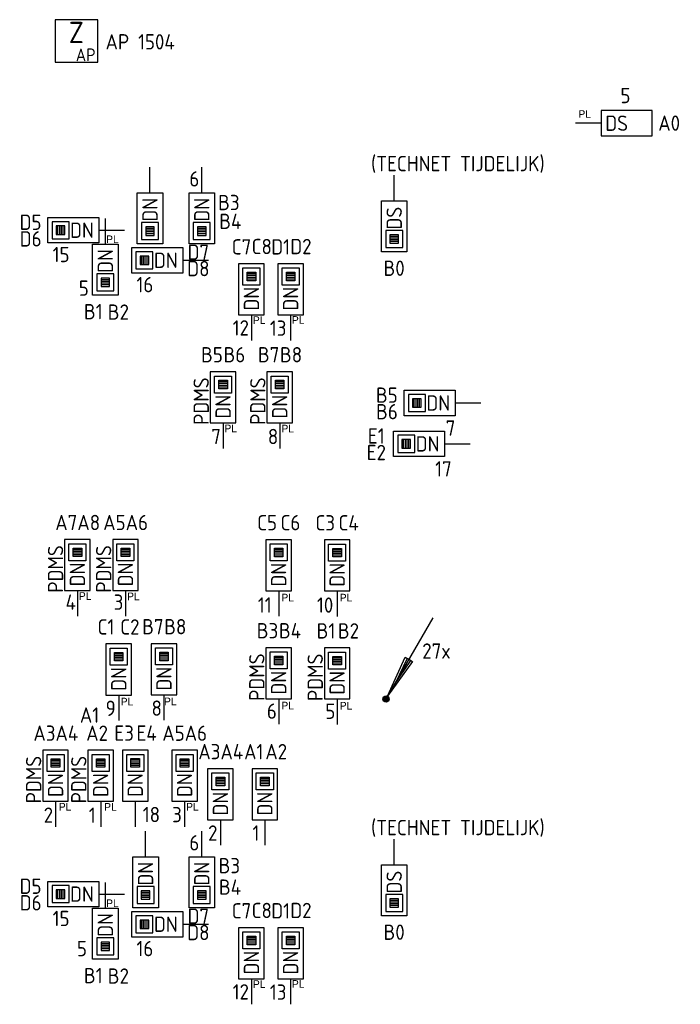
# Model space of a CAD drawing. Header units: millimetres. Extents: x 4336 to 79204, y -9688 to 63134.
# Tile 36 of 38: x 58632 to 66388, y 29392 to 40959. Entities that reach past the tile are written whole.
import ezdxf
from ezdxf.enums import TextEntityAlignment as Align

# ---------------------------------------------------------------- set-up
doc = ezdxf.new("R2010")
doc.units = ezdxf.units.MM
doc.header["$LTSCALE"] = 100
doc.layers.get('0').update_dxf_attribs({"linetype": 'CONTINUOUS'})
for name, color, linetype in [('EB6416--_ATTRIB', 1, 'CONTINUOUS'), ('EB6441--_ATTRIB', 2, 'CONTINUOUS'), ('EB6445--_ATTRIB', 2, 'CONTINUOUS'), ('EL6416--_WIRELESS-Z', 1, 'CONTINUOUS'), ('EL6441--_DATACOM', 3, 'CONTINUOUS'), ('EL6445--_DATANET', 3, 'CONTINUOUS')]:
    doc.layers.add(name, color=color, linetype=linetype)
doc.styles.add('1_5', font='isocp.shx', dxfattribs={"height": 1.5})
doc.styles.add('1_8', font='iso')
doc.styles.add('2_5', font='isocp.shx', dxfattribs={"height": 2.5})
doc.styles.add('BURO-025', font='burofont.shx', dxfattribs={"height": 2.5})
doc.styles.add('NORATT', font='isocp.shx')

# ---------------------------------------------------------------- blocks, each defined once
blk = doc.blocks.new('EA644501')
for p, q in [((-1.5, 6), (-1.5, 0)), ((1.5, 6), (-1.5, 6)), ((1.5, 0), (1.5, 6)), ((-1.5, 0), (1.5, 0))]:
    blk.add_line(p, q)
at = {"color": 2}
blk.add_line((0, 0), (0, -3), dxfattribs=at)
at = {"style": '1_8', "flags": 9}
blk.add_attdef('NUMMER', text='', height=1.8, rotation=90, dxfattribs=at).set_placement((-3.5, 8), align=Align.BOTTOM_LEFT)
at = {"style": '1_8'}
for tag, flags, p in [('NUMMERAP', 9, (-1.5, 8)), ('NUMMERA', 8, (-1.5, 8)), ('NUMMERBP', 9, (1.5, 8)), ('NUMMERB', 8, (1.5, 8))]:
    blk.add_attdef(tag, text='', height=1.8, rotation=90, dxfattribs=dict(at, flags=flags)).set_placement(p, align=Align.MIDDLE_CENTER)
at = {"style": '1_8', "flags": 8}
blk.add_attdef('CODE', text='', height=1.8, rotation=90, dxfattribs=at).set_placement((0, 0.5), align=Align.MIDDLE_LEFT)
at = {"style": '1_8', "flags": 9}
for tag, p in [('TYPE', (0, 4)), ('FABR', (0, 3)), ('PDATE', (0, 2)), ('PVERS', (0, 1)), ('PCODE', (0, 0))]:
    blk.add_attdef(tag, text='', height=1.8, dxfattribs=at).set_placement(p, align=Align.MIDDLE_CENTER)
for tag in ['VERD', 'PATCHSTR', 'PANEEL']:
    blk.add_attdef(tag, text='', height=1.8, dxfattribs=at).set_placement((2, 0), align=Align.BOTTOM_LEFT)
blk = doc.blocks.new('EA644502')
for p, q in [((-1.5, 6), (-1.5, 0)), ((1.5, 6), (-1.5, 6)), ((1.5, 0), (1.5, 6)), ((-1.5, 0), (1.5, 0))]:
    blk.add_line(p, q)
at = {"color": 1}
for p, q in [((-1, 5.5), (1, 5.5)), ((-1, 3.5), (-1, 5.5)), ((-0.5, 5), (0.5, 5)), ((-0.5, 4), (-0.5, 5)), ((0.5, 4.8), (-0.5, 4.8)), ((0.5, 5), (0.5, 4)), ((1, 5.5), (1, 3.5)), ((1, 3.5), (-1, 3.5)), ((0.5, 4.6), (-0.5, 4.6)), ((0.5, 4.4), (-0.5, 4.4)), ((0.5, 4.2), (-0.5, 4.2)), ((0.5, 4), (-0.5, 4))]:
    blk.add_line(p, q, dxfattribs=at)
at = {"color": 2}
blk.add_line((0, 0), (0, -3), dxfattribs=at)
at = {"style": 'NORATT', "flags": 8}
for tag, p in [('NUMMERA', (-1.5, 8)), ('NUMMERB', (1.5, 8))]:
    blk.add_attdef(tag, text='', height=1.8, rotation=90, dxfattribs=at).set_placement(p, align=Align.MIDDLE_CENTER)
blk.add_attdef('CODE', text='', height=1.8, rotation=90, dxfattribs=at).set_placement((0, 0.5), align=Align.MIDDLE_LEFT)
at = {"style": 'NORATT', "flags": 9}
for tag, p in [('VERD', (0, 4)), ('PATCHSTR', (0, 4)), ('PANEEL', (0, 4)), ('NUMMER', (6, 3)), ('HOOGTE', (-3, 2)), ('TYPE', (0, -2.5)), ('FABR', (0, -2.5)), ('PCODE', (0, -3)), ('PVERS', (0, -3)), ('PDATE', (0, -3))]:
    blk.add_attdef(tag, text='', height=1.8, dxfattribs=at).set_placement(p, align=Align.BOTTOM_LEFT)
for tag, p in [('NUMMERAP', (8, 1.5)), ('NUMMERBP', (8, -1.5))]:
    blk.add_attdef(tag, text='', height=1.8, dxfattribs=at).set_placement(p, align=Align.MIDDLE_CENTER)
blk = doc.blocks.new('EA600123')
at = {"linetype": 'Continuous'}
for p, q in [((5.5, 9.53), (0.19, 0.32)), ((-0.37, 0.07), (0.37, 0.07)), ((-0.3, 0.23), (0.3, 0.23)), ((-0.37, -0.08), (0.37, -0.08)), ((-0.3, -0.23), (0.3, -0.23))]:
    blk.add_line(p, q, dxfattribs=at)
for points in [[(3.12, 4.4), (0.19, 0.32), (2.25, 4.9)], [(2.47, 4.78), (1.06, 1.84), (2.9, 4.53)]]:
    blk.add_lwpolyline(points, close=True, dxfattribs=at)
blk.add_circle((0, 0), 0.375, dxfattribs=at)
at = {"linetype": 'Continuous', "style": '1_8', "flags": 8}
blk.add_attdef('KBTALB', (5, 5), '', height=1.8, dxfattribs=at)
at = {"style": '1_8'}
for tag, flags, p in [('CODE', 9, (0, 3)), ('M_CODE', 8, (0, 0))]:
    blk.add_attdef(tag, text='', height=1.8, dxfattribs=dict(at, flags=flags)).set_placement(p, align=Align.MIDDLE_CENTER)
at = {"linetype": 'Continuous', "style": '1_8', "flags": 9}
for tag, p in [('PCODE', (1.25, 0)), ('PVERS', (1.25, -2)), ('PDATE', (1.25, -4))]:
    blk.add_attdef(tag, text='', height=1.8, dxfattribs=at).set_placement(p, align=Align.MIDDLE_LEFT)
blk = doc.blocks.new('Wrls-Zender')
blk.add_lwpolyline([(-2.5, -2.5), (2.5, -2.5), (2.5, 2.5), (-2.5, 2.5)], close=True)
at = {"style": '2_5'}
blk.add_text('Z', height=2.5, dxfattribs=at).set_placement((0, 1), align=Align.MIDDLE_CENTER)
at = {"style": '1_5'}
blk.add_text('AP', height=1.5, dxfattribs=at).set_placement((2.25, -2.38), align=Align.RIGHT)
at = {"style": '1_8', "flags": 8}
blk.add_attdef('ADRES', (3, -2.5), '', height=1.8, dxfattribs=at)
at = {"style": '1_8', "flags": 9}
blk.add_attdef('M_CODE', text='', height=1.8, dxfattribs=at).set_placement((-2.5, -4.5), align=Align.MIDDLE_LEFT)

msp = doc.modelspace()

# ---------------------------------------------------------------- block references
at = {"layer": 'EL6416--_WIRELESS-Z'}
ref = msp.add_blockref('Wrls-Zender', (59298, 40709), dxfattribs=dict(at, xscale=100, yscale=100, zscale=100))
ref.add_attrib('ADRES', 'AP 1504', (59640, 40609), dxfattribs={"layer": 'EB6416--_ATTRIB', "color": 1, "height": 180, "style": 'NORATT', "flags": 8})
at = {"layer": 'EL6441--_DATACOM'}
ref = msp.add_blockref('EA600123', (62933, 32978), dxfattribs=dict(at, xscale=100, yscale=100, zscale=100))
ref.add_attrib('KBTALB', '27x', (63358, 33452), dxfattribs={"layer": 'EB6441--_ATTRIB', "color": 1, "linetype": 'Continuous', "height": 180, "style": '1_8', "flags": 8})
at = {"layer": 'EL6445--_DATANET'}
ref = msp.add_blockref('EA644501', (65457, 39743), dxfattribs=dict(at, xscale=100, yscale=100, zscale=100, rotation=270))
ref.add_attrib('CODE', 'DS', dxfattribs={"layer": 'EB6445--_ATTRIB', "color": 1, "height": 180, "style": 'NORATT', "flags": 8}).set_placement((65507, 39743), align=Align.MIDDLE_LEFT)
ref.add_attrib('NUMMERA', 'A0', dxfattribs={"layer": 'EB6445--_ATTRIB', "color": 1, "height": 180, "style": 'NORATT', "flags": 8}).set_placement((66257, 39744), align=Align.MIDDLE_CENTER)
ref.add_attrib('TYPE', '5', dxfattribs={"layer": 'EB6445--_ATTRIB', "color": 1, "height": 180, "style": 'NORATT', "flags": 8}).set_placement((65744, 40068), align=Align.MIDDLE_CENTER)
ref = msp.add_blockref('EA644502', (63029, 38832), dxfattribs=dict(at, xscale=-100, yscale=100, zscale=100, rotation=180))
ref.add_attrib('CODE', 'DS', dxfattribs={"layer": 'EB6445--_ATTRIB', "color": 1, "height": 180, "rotation": 90, "style": 'NORATT', "flags": 8}).set_placement((63029, 38494), align=Align.MIDDLE_LEFT)
ref.add_attrib('NUMMERA', 'B0', dxfattribs={"layer": 'EB6445--_ATTRIB', "color": 1, "height": 180, "style": 'NORATT', "flags": 8}).set_placement((63028, 38039), align=Align.MIDDLE_CENTER)
ref.add_attrib('TYPE', '(TECHNET TIJDELIJK)', dxfattribs={"layer": 'EB6445--_ATTRIB', "color": 1, "height": 180, "style": 'NORATT', "flags": 8}).set_placement((62757, 39124), align=Align.BOTTOM_LEFT)
ref = msp.add_blockref('EA644502', (60162, 38925), dxfattribs=dict(at, xscale=-100, yscale=100, zscale=100, rotation=180))
ref.add_attrib('CODE', 'DN', dxfattribs={"layer": 'EB6445--_ATTRIB', "color": 1, "height": 180, "rotation": 90, "style": 'NORATT', "flags": 8}).set_placement((60162, 38587), align=Align.MIDDLE_LEFT)
ref = msp.add_blockref('EA644502', (60770, 38925), dxfattribs=dict(at, xscale=-100, yscale=100, zscale=100, rotation=180))
ref.add_attrib('CODE', 'DN', dxfattribs={"layer": 'EB6445--_ATTRIB', "color": 1, "height": 180, "rotation": 90, "style": 'NORATT', "flags": 8}).set_placement((60770, 38587), align=Align.MIDDLE_LEFT)
ref.add_attrib('NUMMERA', 'B3', dxfattribs={"layer": 'EB6445--_ATTRIB', "color": 1, "height": 180, "style": 'NORATT', "flags": 8}).set_placement((61088, 38811), align=Align.MIDDLE_CENTER)
ref.add_attrib('NUMMERB', 'B4', dxfattribs={"layer": 'EB6445--_ATTRIB', "color": 1, "height": 180, "style": 'NORATT', "flags": 8}).set_placement((61105, 38590), align=Align.MIDDLE_CENTER)
ref.add_attrib('TYPE', '6', dxfattribs={"layer": 'EB6445--_ATTRIB', "color": 1, "height": 180, "style": 'NORATT', "flags": 8}).set_placement((60624, 38945), align=Align.BOTTOM_LEFT)
ref = msp.add_blockref('EA644502', (59562, 38486), dxfattribs=dict(at, xscale=-100, yscale=100, zscale=100, rotation=90))
ref.add_attrib('CODE', 'DN', dxfattribs={"layer": 'EB6445--_ATTRIB', "color": 1, "height": 180, "style": 'NORATT', "flags": 8}).set_placement((59224, 38486), align=Align.MIDDLE_LEFT)
ref.add_attrib('NUMMERA', 'D5', dxfattribs={"layer": 'EB6445--_ATTRIB', "color": 1, "height": 180, "style": 'NORATT', "flags": 8}).set_placement((58760, 38579), align=Align.MIDDLE_CENTER)
ref.add_attrib('NUMMERB', 'D6', dxfattribs={"layer": 'EB6445--_ATTRIB', "color": 1, "height": 180, "style": 'NORATT', "flags": 8}).set_placement((58761, 38384), align=Align.MIDDLE_CENTER)
ref.add_attrib('TYPE', '15', dxfattribs={"layer": 'EB6445--_ATTRIB', "color": 1, "height": 180, "style": 'NORATT', "flags": 8}).set_placement((59019, 38056), align=Align.BOTTOM_LEFT)
ref = msp.add_blockref('EA644502', (59638, 38323), dxfattribs=dict(at, xscale=-100, yscale=100, zscale=100, rotation=180))
ref.add_attrib('CODE', 'DN', dxfattribs={"layer": 'EB6445--_ATTRIB', "color": 1, "height": 180, "rotation": 90, "style": 'NORATT', "flags": 8}).set_placement((59638, 37985), align=Align.MIDDLE_LEFT)
ref.add_attrib('NUMMERA', 'B1', dxfattribs={"layer": 'EB6445--_ATTRIB', "color": 1, "height": 180, "style": 'NORATT', "flags": 8}).set_placement((59496, 37529), align=Align.MIDDLE_CENTER)
ref.add_attrib('NUMMERB', 'B2', dxfattribs={"layer": 'EB6445--_ATTRIB', "color": 1, "height": 180, "style": 'NORATT', "flags": 8}).set_placement((59791, 37524), align=Align.MIDDLE_CENTER)
ref.add_attrib('TYPE', '5', dxfattribs={"layer": 'EB6445--_ATTRIB', "color": 1, "height": 180, "style": 'NORATT', "flags": 8}).set_placement((59326, 37661), align=Align.BOTTOM_LEFT)
ref = msp.add_blockref('EA644502', (60547, 38132), dxfattribs=dict(at, xscale=-100, yscale=100, zscale=100, rotation=90))
ref.add_attrib('CODE', 'DN', dxfattribs={"layer": 'EB6445--_ATTRIB', "color": 1, "height": 180, "style": 'NORATT', "flags": 8}).set_placement((60209, 38132), align=Align.MIDDLE_LEFT)
ref.add_attrib('NUMMERA', 'D7', dxfattribs={"layer": 'EB6445--_ATTRIB', "color": 1, "height": 180, "style": 'NORATT', "flags": 8}).set_placement((60730, 38227), align=Align.MIDDLE_CENTER)
ref.add_attrib('NUMMERB', 'D8', dxfattribs={"layer": 'EB6445--_ATTRIB', "color": 1, "height": 180, "style": 'NORATT', "flags": 8}).set_placement((60730, 38035), align=Align.MIDDLE_CENTER)
ref.add_attrib('TYPE', '16', dxfattribs={"layer": 'EB6445--_ATTRIB', "color": 1, "height": 180, "style": 'NORATT', "flags": 8}).set_placement((60003, 37702), align=Align.BOTTOM_LEFT)
ref = msp.add_blockref('EA644502', (61353, 37492), dxfattribs=dict(at, xscale=100, yscale=100, zscale=100))
ref.add_attrib('CODE', 'DN', dxfattribs={"layer": 'EB6445--_ATTRIB', "color": 1, "height": 180, "rotation": 90, "style": 'NORATT', "flags": 8}).set_placement((61353, 37542), align=Align.MIDDLE_LEFT)
ref.add_attrib('NUMMERA', 'C7', dxfattribs={"layer": 'EB6445--_ATTRIB', "color": 1, "height": 180, "style": 'NORATT', "flags": 8}).set_placement((61236, 38290), align=Align.MIDDLE_CENTER)
ref.add_attrib('NUMMERB', 'C8', dxfattribs={"layer": 'EB6445--_ATTRIB', "color": 1, "height": 180, "style": 'NORATT', "flags": 8}).set_placement((61474, 38294), align=Align.MIDDLE_CENTER)
ref.add_attrib('TYPE', '12', dxfattribs={"layer": 'EB6445--_ATTRIB', "color": 1, "height": 180, "style": 'NORATT', "flags": 8}).set_placement((61228, 37194), align=Align.BOTTOM_CENTER)
ref = msp.add_blockref('EA644502', (61813, 37492), dxfattribs=dict(at, xscale=100, yscale=100, zscale=100))
ref.add_attrib('CODE', 'DN', dxfattribs={"layer": 'EB6445--_ATTRIB', "color": 1, "height": 180, "rotation": 90, "style": 'NORATT', "flags": 8}).set_placement((61813, 37542), align=Align.MIDDLE_LEFT)
ref.add_attrib('NUMMERA', 'D1', dxfattribs={"layer": 'EB6445--_ATTRIB', "color": 1, "height": 180, "style": 'NORATT', "flags": 8}).set_placement((61696, 38290), align=Align.MIDDLE_CENTER)
ref.add_attrib('NUMMERB', 'D2', dxfattribs={"layer": 'EB6445--_ATTRIB', "color": 1, "height": 180, "style": 'NORATT', "flags": 8}).set_placement((61934, 38294), align=Align.MIDDLE_CENTER)
ref.add_attrib('TYPE', '13', dxfattribs={"layer": 'EB6445--_ATTRIB', "color": 1, "height": 180, "style": 'NORATT', "flags": 8}).set_placement((61667, 37191), align=Align.BOTTOM_CENTER)
ref = msp.add_blockref('EA644502', (61020, 36223), dxfattribs=dict(at, xscale=100, yscale=100, zscale=100))
ref.add_attrib('CODE', 'DN', dxfattribs={"layer": 'EB6445--_ATTRIB', "color": 1, "height": 180, "rotation": 90, "style": 'NORATT', "flags": 8}).set_placement((61020, 36273), align=Align.MIDDLE_LEFT)
ref.add_attrib('NUMMERA', 'B5', dxfattribs={"layer": 'EB6445--_ATTRIB', "color": 1, "height": 180, "style": 'NORATT', "flags": 8}).set_placement((60890, 37023), align=Align.MIDDLE_CENTER)
ref.add_attrib('NUMMERB', 'B6', dxfattribs={"layer": 'EB6445--_ATTRIB', "color": 1, "height": 180, "style": 'NORATT', "flags": 8}).set_placement((61153, 37023), align=Align.MIDDLE_CENTER)
ref.add_attrib('PATCHSTR', 'PDMS', dxfattribs={"layer": 'EB6445--_ATTRIB', "color": 1, "height": 180, "rotation": 90, "style": 'NORATT', "flags": 8}).set_placement((60907, 36198), align=Align.BOTTOM_LEFT)
ref.add_attrib('TYPE', '7', dxfattribs={"layer": 'EB6445--_ATTRIB', "color": 1, "height": 180, "style": 'NORATT', "flags": 8}).set_placement((60881, 35918), align=Align.BOTTOM_LEFT)
ref = msp.add_blockref('EA644502', (61685, 36223), dxfattribs=dict(at, xscale=100, yscale=100, zscale=100))
ref.add_attrib('CODE', 'DN', dxfattribs={"layer": 'EB6445--_ATTRIB', "color": 1, "height": 180, "rotation": 90, "style": 'NORATT', "flags": 8}).set_placement((61685, 36273), align=Align.MIDDLE_LEFT)
ref.add_attrib('NUMMERA', 'B7', dxfattribs={"layer": 'EB6445--_ATTRIB', "color": 1, "height": 180, "style": 'NORATT', "flags": 8}).set_placement((61555, 37023), align=Align.MIDDLE_CENTER)
ref.add_attrib('NUMMERB', 'B8', dxfattribs={"layer": 'EB6445--_ATTRIB', "color": 1, "height": 180, "style": 'NORATT', "flags": 8}).set_placement((61818, 37023), align=Align.MIDDLE_CENTER)
ref.add_attrib('PATCHSTR', 'PDMS', dxfattribs={"layer": 'EB6445--_ATTRIB', "color": 1, "height": 180, "rotation": 90, "style": 'NORATT', "flags": 8}).set_placement((61572, 36198), align=Align.BOTTOM_LEFT)
ref.add_attrib('TYPE', '8', dxfattribs={"layer": 'EB6445--_ATTRIB', "color": 1, "height": 180, "style": 'NORATT', "flags": 8}).set_placement((61546, 35918), align=Align.BOTTOM_LEFT)
ref = msp.add_blockref('EA644502', (63745, 36456), dxfattribs=dict(at, xscale=-100, yscale=100, zscale=100, rotation=90))
ref.add_attrib('CODE', 'DN', dxfattribs={"layer": 'EB6445--_ATTRIB', "color": 1, "height": 180, "style": 'NORATT', "flags": 8}).set_placement((63407, 36456), align=Align.MIDDLE_LEFT)
ref.add_attrib('NUMMERA', 'B5', dxfattribs={"layer": 'EB6445--_ATTRIB', "color": 1, "height": 180, "style": 'NORATT', "flags": 8}).set_placement((62943, 36548), align=Align.MIDDLE_CENTER)
ref.add_attrib('NUMMERB', 'B6', dxfattribs={"layer": 'EB6445--_ATTRIB', "color": 1, "height": 180, "style": 'NORATT', "flags": 8}).set_placement((62944, 36354), align=Align.MIDDLE_CENTER)
ref.add_attrib('TYPE', '7', dxfattribs={"layer": 'EB6445--_ATTRIB', "color": 1, "height": 180, "style": 'NORATT', "flags": 8}).set_placement((63634, 36018), align=Align.BOTTOM_LEFT)
ref = msp.add_blockref('EA644502', (63620, 35976), dxfattribs=dict(at, xscale=-100, yscale=100, zscale=100, rotation=90))
ref.add_attrib('CODE', 'DN', dxfattribs={"layer": 'EB6445--_ATTRIB', "color": 1, "height": 180, "style": 'NORATT', "flags": 8}).set_placement((63282, 35976), align=Align.MIDDLE_LEFT)
ref.add_attrib('NUMMERA', 'E1', dxfattribs={"layer": 'EB6445--_ATTRIB', "color": 1, "height": 180, "style": 'NORATT', "flags": 8}).set_placement((62818, 36068), align=Align.MIDDLE_CENTER)
ref.add_attrib('NUMMERB', 'E2', dxfattribs={"layer": 'EB6445--_ATTRIB', "color": 1, "height": 180, "style": 'NORATT', "flags": 8}).set_placement((62819, 35874), align=Align.MIDDLE_CENTER)
ref.add_attrib('TYPE', '17', dxfattribs={"layer": 'EB6445--_ATTRIB', "color": 1, "height": 180, "style": 'NORATT', "flags": 8}).set_placement((63510, 35538), align=Align.BOTTOM_LEFT)
ref = msp.add_blockref('EA644502', (59310, 34252), dxfattribs=dict(at, xscale=100, yscale=100, zscale=100))
ref.add_attrib('CODE', 'DN', dxfattribs={"layer": 'EB6445--_ATTRIB', "color": 1, "height": 180, "rotation": 90, "style": 'NORATT', "flags": 8}).set_placement((59310, 34302), align=Align.MIDDLE_LEFT)
ref.add_attrib('NUMMERA', 'A7', dxfattribs={"layer": 'EB6445--_ATTRIB', "color": 1, "height": 180, "style": 'NORATT', "flags": 8}).set_placement((59179, 35052), align=Align.MIDDLE_CENTER)
ref.add_attrib('NUMMERB', 'A8', dxfattribs={"layer": 'EB6445--_ATTRIB', "color": 1, "height": 180, "style": 'NORATT', "flags": 8}).set_placement((59443, 35052), align=Align.MIDDLE_CENTER)
ref.add_attrib('PATCHSTR', 'PDMS', dxfattribs={"layer": 'EB6445--_ATTRIB', "color": 1, "height": 180, "rotation": 90, "style": 'NORATT', "flags": 8}).set_placement((59197, 34227), align=Align.BOTTOM_LEFT)
ref.add_attrib('TYPE', '4', dxfattribs={"layer": 'EB6445--_ATTRIB', "color": 1, "height": 180, "style": 'NORATT', "flags": 8}).set_placement((59171, 33972), align=Align.BOTTOM_LEFT)
ref = msp.add_blockref('EA644502', (59874, 34252), dxfattribs=dict(at, xscale=100, yscale=100, zscale=100))
ref.add_attrib('CODE', 'DN', dxfattribs={"layer": 'EB6445--_ATTRIB', "color": 1, "height": 180, "rotation": 90, "style": 'NORATT', "flags": 8}).set_placement((59874, 34302), align=Align.MIDDLE_LEFT)
ref.add_attrib('NUMMERA', 'A5', dxfattribs={"layer": 'EB6445--_ATTRIB', "color": 1, "height": 180, "style": 'NORATT', "flags": 8}).set_placement((59744, 35052), align=Align.MIDDLE_CENTER)
ref.add_attrib('NUMMERB', 'A6', dxfattribs={"layer": 'EB6445--_ATTRIB', "color": 1, "height": 180, "style": 'NORATT', "flags": 8}).set_placement((60008, 35052), align=Align.MIDDLE_CENTER)
ref.add_attrib('PATCHSTR', 'PDMS', dxfattribs={"layer": 'EB6445--_ATTRIB', "color": 1, "height": 180, "rotation": 90, "style": 'NORATT', "flags": 8}).set_placement((59762, 34227), align=Align.BOTTOM_LEFT)
ref.add_attrib('TYPE', '3', dxfattribs={"layer": 'EB6445--_ATTRIB', "color": 1, "height": 180, "style": 'NORATT', "flags": 8}).set_placement((59736, 33972), align=Align.BOTTOM_LEFT)
ref = msp.add_blockref('EA644502', (61673, 34250), dxfattribs=dict(at, xscale=100, yscale=100, zscale=100))
ref.add_attrib('CODE', 'DN', dxfattribs={"layer": 'EB6445--_ATTRIB', "color": 1, "height": 180, "rotation": 90, "style": 'NORATT', "flags": 8}).set_placement((61673, 34300), align=Align.MIDDLE_LEFT)
ref.add_attrib('NUMMERA', 'C5', dxfattribs={"layer": 'EB6445--_ATTRIB', "color": 1, "height": 180, "style": 'NORATT', "flags": 8}).set_placement((61537, 35050), align=Align.MIDDLE_CENTER)
ref.add_attrib('NUMMERB', 'C6', dxfattribs={"layer": 'EB6445--_ATTRIB', "color": 1, "height": 180, "style": 'NORATT', "flags": 8}).set_placement((61811, 35050), align=Align.MIDDLE_CENTER)
ref.add_attrib('TYPE', '11', dxfattribs={"layer": 'EB6445--_ATTRIB', "color": 1, "height": 180, "style": 'NORATT', "flags": 8}).set_placement((61428, 33939), align=Align.BOTTOM_LEFT)
ref = msp.add_blockref('EA644502', (62359, 34248), dxfattribs=dict(at, xscale=100, yscale=100, zscale=100))
ref.add_attrib('CODE', 'DN', dxfattribs={"layer": 'EB6445--_ATTRIB', "color": 1, "height": 180, "rotation": 90, "style": 'NORATT', "flags": 8}).set_placement((62359, 34298), align=Align.MIDDLE_LEFT)
ref.add_attrib('NUMMERA', 'C3', dxfattribs={"layer": 'EB6445--_ATTRIB', "color": 1, "height": 180, "style": 'NORATT', "flags": 8}).set_placement((62219, 35048), align=Align.MIDDLE_CENTER)
ref.add_attrib('NUMMERB', 'C4', dxfattribs={"layer": 'EB6445--_ATTRIB', "color": 1, "height": 180, "style": 'NORATT', "flags": 8}).set_placement((62494, 35048), align=Align.MIDDLE_CENTER)
ref.add_attrib('TYPE', '10', dxfattribs={"layer": 'EB6445--_ATTRIB', "color": 1, "height": 180, "style": 'NORATT', "flags": 8}).set_placement((62122, 33938), align=Align.BOTTOM_LEFT)
ref = msp.add_blockref('EA644502', (59795, 33025), dxfattribs=dict(at, xscale=100, yscale=100, zscale=100))
ref.add_attrib('CODE', 'DN', dxfattribs={"layer": 'EB6445--_ATTRIB', "color": 1, "height": 180, "rotation": 90, "style": 'NORATT', "flags": 8}).set_placement((59795, 33075), align=Align.MIDDLE_LEFT)
ref.add_attrib('NUMMERA', 'C1', dxfattribs={"layer": 'EB6445--_ATTRIB', "color": 1, "height": 180, "style": 'NORATT', "flags": 8}).set_placement((59645, 33825), align=Align.MIDDLE_CENTER)
ref.add_attrib('NUMMERB', 'C2', dxfattribs={"layer": 'EB6445--_ATTRIB', "color": 1, "height": 180, "style": 'NORATT', "flags": 8}).set_placement((59926, 33825), align=Align.MIDDLE_CENTER)
ref.add_attrib('TYPE', '9', dxfattribs={"layer": 'EB6445--_ATTRIB', "color": 1, "height": 180, "style": 'NORATT', "flags": 8}).set_placement((59641, 32725), align=Align.BOTTOM_LEFT)
ref = msp.add_blockref('EA644502', (60326, 33028), dxfattribs=dict(at, xscale=100, yscale=100, zscale=100))
ref.add_attrib('CODE', 'DN', dxfattribs={"layer": 'EB6445--_ATTRIB', "color": 1, "height": 180, "rotation": 90, "style": 'NORATT', "flags": 8}).set_placement((60326, 33078), align=Align.MIDDLE_LEFT)
ref.add_attrib('NUMMERA', 'B7', dxfattribs={"layer": 'EB6445--_ATTRIB', "color": 1, "height": 180, "style": 'NORATT', "flags": 8}).set_placement((60196, 33828), align=Align.MIDDLE_CENTER)
ref.add_attrib('NUMMERB', 'B8', dxfattribs={"layer": 'EB6445--_ATTRIB', "color": 1, "height": 180, "style": 'NORATT', "flags": 8}).set_placement((60459, 33828), align=Align.MIDDLE_CENTER)
ref.add_attrib('TYPE', '8', dxfattribs={"layer": 'EB6445--_ATTRIB', "color": 1, "height": 180, "style": 'NORATT', "flags": 8}).set_placement((60180, 32727), align=Align.BOTTOM_LEFT)
ref = msp.add_blockref('EA644502', (61673, 32981), dxfattribs=dict(at, xscale=100, yscale=100, zscale=100))
ref.add_attrib('CODE', 'DN', dxfattribs={"layer": 'EB6445--_ATTRIB', "color": 1, "height": 180, "rotation": 90, "style": 'NORATT', "flags": 8}).set_placement((61673, 33031), align=Align.MIDDLE_LEFT)
ref.add_attrib('NUMMERA', 'B3', dxfattribs={"layer": 'EB6445--_ATTRIB', "color": 1, "height": 180, "style": 'NORATT', "flags": 8}).set_placement((61542, 33781), align=Align.MIDDLE_CENTER)
ref.add_attrib('NUMMERB', 'B4', dxfattribs={"layer": 'EB6445--_ATTRIB', "color": 1, "height": 180, "style": 'NORATT', "flags": 8}).set_placement((61806, 33781), align=Align.MIDDLE_CENTER)
ref.add_attrib('PATCHSTR', 'PDMS', dxfattribs={"layer": 'EB6445--_ATTRIB', "color": 1, "height": 180, "rotation": 90, "style": 'NORATT', "flags": 8}).set_placement((61560, 32956), align=Align.BOTTOM_LEFT)
ref.add_attrib('TYPE', '6', dxfattribs={"layer": 'EB6445--_ATTRIB', "color": 1, "height": 180, "style": 'NORATT', "flags": 8}).set_placement((61534, 32692), align=Align.BOTTOM_LEFT)
ref = msp.add_blockref('EA644502', (62359, 32979), dxfattribs=dict(at, xscale=100, yscale=100, zscale=100))
ref.add_attrib('CODE', 'DN', dxfattribs={"layer": 'EB6445--_ATTRIB', "color": 1, "height": 180, "rotation": 90, "style": 'NORATT', "flags": 8}).set_placement((62359, 33029), align=Align.MIDDLE_LEFT)
ref.add_attrib('NUMMERA', 'B1', dxfattribs={"layer": 'EB6445--_ATTRIB', "color": 1, "height": 180, "style": 'NORATT', "flags": 8}).set_placement((62228, 33779), align=Align.MIDDLE_CENTER)
ref.add_attrib('NUMMERB', 'B2', dxfattribs={"layer": 'EB6445--_ATTRIB', "color": 1, "height": 180, "style": 'NORATT', "flags": 8}).set_placement((62492, 33779), align=Align.MIDDLE_CENTER)
ref.add_attrib('PATCHSTR', 'PDMS', dxfattribs={"layer": 'EB6445--_ATTRIB', "color": 1, "height": 180, "rotation": 90, "style": 'NORATT', "flags": 8}).set_placement((62246, 32954), align=Align.BOTTOM_LEFT)
ref.add_attrib('TYPE', '5', dxfattribs={"layer": 'EB6445--_ATTRIB', "color": 1, "height": 180, "style": 'NORATT', "flags": 8}).set_placement((62220, 32690), align=Align.BOTTOM_LEFT)
ref = msp.add_blockref('EA644502', (59583, 31777), dxfattribs=dict(at, xscale=100, yscale=100, zscale=100))
ref.add_attrib('CODE', 'DN', dxfattribs={"layer": 'EB6445--_ATTRIB', "color": 1, "height": 180, "rotation": 90, "style": 'NORATT', "flags": 8}).set_placement((59583, 31827), align=Align.MIDDLE_LEFT)
ref.add_attrib('NUMMERA', 'A1', dxfattribs={"layer": 'EB6445--_ATTRIB', "color": 1, "height": 180, "style": 'NORATT', "flags": 8}).set_placement((59452, 32790), align=Align.MIDDLE_CENTER)
ref.add_attrib('NUMMERB', 'A2', dxfattribs={"layer": 'EB6445--_ATTRIB', "color": 1, "height": 180, "style": 'NORATT', "flags": 8}).set_placement((59541, 32577), align=Align.MIDDLE_CENTER)
ref.add_attrib('PATCHSTR', 'PDMS', dxfattribs={"layer": 'EB6445--_ATTRIB', "color": 1, "height": 180, "rotation": 90, "style": 'NORATT', "flags": 8}).set_placement((59470, 31752), align=Align.BOTTOM_LEFT)
ref.add_attrib('TYPE', '1', dxfattribs={"layer": 'EB6445--_ATTRIB', "color": 1, "height": 180, "style": 'NORATT', "flags": 8}).set_placement((59444, 31470), align=Align.BOTTOM_LEFT)
ref = msp.add_blockref('EA644502', (59053, 31777), dxfattribs=dict(at, xscale=100, yscale=100, zscale=100))
ref.add_attrib('CODE', 'DN', dxfattribs={"layer": 'EB6445--_ATTRIB', "color": 1, "height": 180, "rotation": 90, "style": 'NORATT', "flags": 8}).set_placement((59053, 31827), align=Align.MIDDLE_LEFT)
ref.add_attrib('NUMMERA', 'A3', dxfattribs={"layer": 'EB6445--_ATTRIB', "color": 1, "height": 180, "style": 'NORATT', "flags": 8}).set_placement((58923, 32577), align=Align.MIDDLE_CENTER)
ref.add_attrib('NUMMERB', 'A4', dxfattribs={"layer": 'EB6445--_ATTRIB', "color": 1, "height": 180, "style": 'NORATT', "flags": 8}).set_placement((59186, 32577), align=Align.MIDDLE_CENTER)
ref.add_attrib('PATCHSTR', 'PDMS', dxfattribs={"layer": 'EB6445--_ATTRIB', "color": 1, "height": 180, "rotation": 90, "style": 'NORATT', "flags": 8}).set_placement((58940, 31752), align=Align.BOTTOM_LEFT)
ref.add_attrib('TYPE', '2', dxfattribs={"layer": 'EB6445--_ATTRIB', "color": 1, "height": 180, "style": 'NORATT', "flags": 8}).set_placement((58914, 31470), align=Align.BOTTOM_LEFT)
ref = msp.add_blockref('EA644502', (59989, 31778), dxfattribs=dict(at, xscale=100, yscale=100, zscale=100))
ref.add_attrib('CODE', 'DN', dxfattribs={"layer": 'EB6445--_ATTRIB', "color": 1, "height": 180, "rotation": 90, "style": 'NORATT', "flags": 8}).set_placement((59989, 31828), align=Align.MIDDLE_LEFT)
ref.add_attrib('NUMMERA', 'E3', dxfattribs={"layer": 'EB6445--_ATTRIB', "color": 1, "height": 180, "style": 'NORATT', "flags": 8}).set_placement((59858, 32578), align=Align.MIDDLE_CENTER)
ref.add_attrib('NUMMERB', 'E4', dxfattribs={"layer": 'EB6445--_ATTRIB', "color": 1, "height": 180, "style": 'NORATT', "flags": 8}).set_placement((60122, 32578), align=Align.MIDDLE_CENTER)
ref.add_attrib('TYPE', '18', dxfattribs={"layer": 'EB6445--_ATTRIB', "color": 1, "height": 180, "style": 'NORATT', "flags": 8}).set_placement((60077, 31477), align=Align.BOTTOM_LEFT)
ref = msp.add_blockref('EA644502', (60568, 31777), dxfattribs=dict(at, xscale=100, yscale=100, zscale=100))
ref.add_attrib('CODE', 'DN', dxfattribs={"layer": 'EB6445--_ATTRIB', "color": 1, "height": 180, "rotation": 90, "style": 'NORATT', "flags": 8}).set_placement((60568, 31827), align=Align.MIDDLE_LEFT)
ref.add_attrib('NUMMERA', 'A5', dxfattribs={"layer": 'EB6445--_ATTRIB', "color": 1, "height": 180, "style": 'NORATT', "flags": 8}).set_placement((60438, 32577), align=Align.MIDDLE_CENTER)
ref.add_attrib('NUMMERB', 'A6', dxfattribs={"layer": 'EB6445--_ATTRIB', "color": 1, "height": 180, "style": 'NORATT', "flags": 8}).set_placement((60701, 32577), align=Align.MIDDLE_CENTER)
ref.add_attrib('TYPE', '3', dxfattribs={"layer": 'EB6445--_ATTRIB', "color": 1, "height": 180, "style": 'NORATT', "flags": 8}).set_placement((60422, 31476), align=Align.BOTTOM_LEFT)
ref = msp.add_blockref('EA644502', (60989, 31560), dxfattribs=dict(at, xscale=100, yscale=100, zscale=100))
ref.add_attrib('CODE', 'DN', dxfattribs={"layer": 'EB6445--_ATTRIB', "color": 1, "height": 180, "rotation": 90, "style": 'NORATT', "flags": 8}).set_placement((60989, 31610), align=Align.MIDDLE_LEFT)
ref.add_attrib('NUMMERA', 'A3', dxfattribs={"layer": 'EB6445--_ATTRIB', "color": 1, "height": 180, "style": 'NORATT', "flags": 8}).set_placement((60859, 32360), align=Align.MIDDLE_CENTER)
ref.add_attrib('NUMMERB', 'A4', dxfattribs={"layer": 'EB6445--_ATTRIB', "color": 1, "height": 180, "style": 'NORATT', "flags": 8}).set_placement((61123, 32360), align=Align.MIDDLE_CENTER)
ref.add_attrib('TYPE', '2', dxfattribs={"layer": 'EB6445--_ATTRIB', "color": 1, "height": 180, "style": 'NORATT', "flags": 8}).set_placement((60844, 31260), align=Align.BOTTOM_LEFT)
ref = msp.add_blockref('EA644502', (61510, 31560), dxfattribs=dict(at, xscale=100, yscale=100, zscale=100))
ref.add_attrib('CODE', 'DN', dxfattribs={"layer": 'EB6445--_ATTRIB', "color": 1, "height": 180, "rotation": 90, "style": 'NORATT', "flags": 8}).set_placement((61510, 31610), align=Align.MIDDLE_LEFT)
ref.add_attrib('NUMMERA', 'A1', dxfattribs={"layer": 'EB6445--_ATTRIB', "color": 1, "height": 180, "style": 'NORATT', "flags": 8}).set_placement((61380, 32360), align=Align.MIDDLE_CENTER)
ref.add_attrib('NUMMERB', 'A2', dxfattribs={"layer": 'EB6445--_ATTRIB', "color": 1, "height": 180, "style": 'NORATT', "flags": 8}).set_placement((61644, 32360), align=Align.MIDDLE_CENTER)
ref.add_attrib('TYPE', '1', dxfattribs={"layer": 'EB6445--_ATTRIB', "color": 1, "height": 180, "style": 'NORATT', "flags": 8}).set_placement((61365, 31260), align=Align.BOTTOM_LEFT)
ref = msp.add_blockref('EA644502', (63029, 31032), dxfattribs=dict(at, xscale=-100, yscale=100, zscale=100, rotation=180))
ref.add_attrib('CODE', 'DS', dxfattribs={"layer": 'EB6445--_ATTRIB', "color": 1, "height": 180, "rotation": 90, "style": 'NORATT', "flags": 8}).set_placement((63029, 30694), align=Align.MIDDLE_LEFT)
ref.add_attrib('NUMMERA', 'B0', dxfattribs={"layer": 'EB6445--_ATTRIB', "color": 1, "height": 180, "style": 'NORATT', "flags": 8}).set_placement((63028, 30239), align=Align.MIDDLE_CENTER)
ref.add_attrib('TYPE', '(TECHNET TIJDELIJK)', dxfattribs={"layer": 'EB6445--_ATTRIB', "color": 1, "height": 180, "style": 'NORATT', "flags": 8}).set_placement((62757, 31324), align=Align.BOTTOM_LEFT)
ref = msp.add_blockref('EA644502', (60110, 31125), dxfattribs=dict(at, xscale=-100, yscale=100, zscale=100, rotation=180))
ref.add_attrib('CODE', 'DN', dxfattribs={"layer": 'EB6445--_ATTRIB', "color": 1, "height": 180, "rotation": 90, "style": 'NORATT', "flags": 8}).set_placement((60110, 30787), align=Align.MIDDLE_LEFT)
ref = msp.add_blockref('EA644502', (60770, 31125), dxfattribs=dict(at, xscale=-100, yscale=100, zscale=100, rotation=180))
ref.add_attrib('CODE', 'DN', dxfattribs={"layer": 'EB6445--_ATTRIB', "color": 1, "height": 180, "rotation": 90, "style": 'NORATT', "flags": 8}).set_placement((60770, 30787), align=Align.MIDDLE_LEFT)
ref.add_attrib('NUMMERA', 'B3', dxfattribs={"layer": 'EB6445--_ATTRIB', "color": 1, "height": 180, "style": 'NORATT', "flags": 8}).set_placement((61094, 31021), align=Align.MIDDLE_CENTER)
ref.add_attrib('NUMMERB', 'B4', dxfattribs={"layer": 'EB6445--_ATTRIB', "color": 1, "height": 180, "style": 'NORATT', "flags": 8}).set_placement((61102, 30768), align=Align.MIDDLE_CENTER)
ref.add_attrib('TYPE', '6', dxfattribs={"layer": 'EB6445--_ATTRIB', "color": 1, "height": 180, "style": 'NORATT', "flags": 8}).set_placement((60624, 31145), align=Align.BOTTOM_LEFT)
ref = msp.add_blockref('EA644502', (59562, 30686), dxfattribs=dict(at, xscale=-100, yscale=100, zscale=100, rotation=90))
ref.add_attrib('CODE', 'DN', dxfattribs={"layer": 'EB6445--_ATTRIB', "color": 1, "height": 180, "style": 'NORATT', "flags": 8}).set_placement((59224, 30686), align=Align.MIDDLE_LEFT)
ref.add_attrib('NUMMERA', 'D5', dxfattribs={"layer": 'EB6445--_ATTRIB', "color": 1, "height": 180, "style": 'NORATT', "flags": 8}).set_placement((58760, 30779), align=Align.MIDDLE_CENTER)
ref.add_attrib('NUMMERB', 'D6', dxfattribs={"layer": 'EB6445--_ATTRIB', "color": 1, "height": 180, "style": 'NORATT', "flags": 8}).set_placement((58761, 30584), align=Align.MIDDLE_CENTER)
ref.add_attrib('TYPE', '15', dxfattribs={"layer": 'EB6445--_ATTRIB', "color": 1, "height": 180, "style": 'NORATT', "flags": 8}).set_placement((59019, 30256), align=Align.BOTTOM_LEFT)
ref = msp.add_blockref('EA644502', (59638, 30523), dxfattribs=dict(at, xscale=-100, yscale=100, zscale=100, rotation=180))
ref.add_attrib('CODE', 'DN', dxfattribs={"layer": 'EB6445--_ATTRIB', "color": 1, "height": 180, "rotation": 90, "style": 'NORATT', "flags": 8}).set_placement((59638, 30185), align=Align.MIDDLE_LEFT)
ref.add_attrib('NUMMERA', 'B1', dxfattribs={"layer": 'EB6445--_ATTRIB', "color": 1, "height": 180, "style": 'NORATT', "flags": 8}).set_placement((59496, 29729), align=Align.MIDDLE_CENTER)
ref.add_attrib('NUMMERB', 'B2', dxfattribs={"layer": 'EB6445--_ATTRIB', "color": 1, "height": 180, "style": 'NORATT', "flags": 8}).set_placement((59791, 29724), align=Align.MIDDLE_CENTER)
ref.add_attrib('TYPE', '5', dxfattribs={"layer": 'EB6445--_ATTRIB', "color": 1, "height": 180, "style": 'NORATT', "flags": 8}).set_placement((59304, 29902), align=Align.BOTTOM_LEFT)
ref = msp.add_blockref('EA644502', (61353, 29692), dxfattribs=dict(at, xscale=100, yscale=100, zscale=100))
ref.add_attrib('CODE', 'DN', dxfattribs={"layer": 'EB6445--_ATTRIB', "color": 1, "height": 180, "rotation": 90, "style": 'NORATT', "flags": 8}).set_placement((61353, 29742), align=Align.MIDDLE_LEFT)
ref.add_attrib('NUMMERA', 'C7', dxfattribs={"layer": 'EB6445--_ATTRIB', "color": 1, "height": 180, "style": 'NORATT', "flags": 8}).set_placement((61236, 30490), align=Align.MIDDLE_CENTER)
ref.add_attrib('NUMMERB', 'C8', dxfattribs={"layer": 'EB6445--_ATTRIB', "color": 1, "height": 180, "style": 'NORATT', "flags": 8}).set_placement((61474, 30494), align=Align.MIDDLE_CENTER)
ref.add_attrib('TYPE', '12', dxfattribs={"layer": 'EB6445--_ATTRIB', "color": 1, "height": 180, "style": 'NORATT', "flags": 8}).set_placement((61228, 29394), align=Align.BOTTOM_CENTER)
ref = msp.add_blockref('EA644502', (61813, 29692), dxfattribs=dict(at, xscale=100, yscale=100, zscale=100))
ref.add_attrib('CODE', 'DN', dxfattribs={"layer": 'EB6445--_ATTRIB', "color": 1, "height": 180, "rotation": 90, "style": 'NORATT', "flags": 8}).set_placement((61813, 29742), align=Align.MIDDLE_LEFT)
ref.add_attrib('NUMMERA', 'D1', dxfattribs={"layer": 'EB6445--_ATTRIB', "color": 1, "height": 180, "style": 'NORATT', "flags": 8}).set_placement((61696, 30490), align=Align.MIDDLE_CENTER)
ref.add_attrib('NUMMERB', 'D2', dxfattribs={"layer": 'EB6445--_ATTRIB', "color": 1, "height": 180, "style": 'NORATT', "flags": 8}).set_placement((61934, 30494), align=Align.MIDDLE_CENTER)
ref.add_attrib('TYPE', '13', dxfattribs={"layer": 'EB6445--_ATTRIB', "color": 1, "height": 180, "style": 'NORATT', "flags": 8}).set_placement((61667, 29391), align=Align.BOTTOM_CENTER)
ref = msp.add_blockref('EA644502', (60547, 30332), dxfattribs=dict(at, xscale=-100, yscale=100, zscale=100, rotation=90))
ref.add_attrib('CODE', 'DN', dxfattribs={"layer": 'EB6445--_ATTRIB', "color": 1, "height": 180, "style": 'NORATT', "flags": 8}).set_placement((60209, 30332), align=Align.MIDDLE_LEFT)
ref.add_attrib('NUMMERA', 'D7', dxfattribs={"layer": 'EB6445--_ATTRIB', "color": 1, "height": 180, "style": 'NORATT', "flags": 8}).set_placement((60730, 30427), align=Align.MIDDLE_CENTER)
ref.add_attrib('NUMMERB', 'D8', dxfattribs={"layer": 'EB6445--_ATTRIB', "color": 1, "height": 180, "style": 'NORATT', "flags": 8}).set_placement((60730, 30235), align=Align.MIDDLE_CENTER)
ref.add_attrib('TYPE', '16', dxfattribs={"layer": 'EB6445--_ATTRIB', "color": 1, "height": 180, "style": 'NORATT', "flags": 8}).set_placement((60003, 29902), align=Align.BOTTOM_LEFT)

# ---------------------------------------------------------------- texts
at = {"layer": 'EL6445--_DATANET', "char_height": 90, "attachment_point": 5, "style": 'BURO-025'}
for insert, width in [((65265, 39851), 298.33), ((59721, 38379), 298.33), ((61444, 37429), 298.33), ((61902, 37431), 298.33), ((61110, 36157), 298.33), ((61779, 36155), 298.33), ((59401, 34188), 1128.72), ((59967, 34184), 1128.72), ((61778, 34170), 298.33), ((62464, 34169), 298.33), ((59892, 32948), 298.33), ((60400, 32950), 298.33), ((61778, 32901), 298.33), ((62464, 32900), 298.33), ((59165, 31712), 298.33), ((59698, 31711), 298.33), ((60660, 31712), 298.33), ((59721, 30579), 298.33), ((61444, 29629), 298.33), ((61902, 29631), 298.33)]:
    msp.add_mtext('{\\C2;PL}', dxfattribs=dict(at, insert=insert, width=width))

doc.saveas('drawing.dxf')
